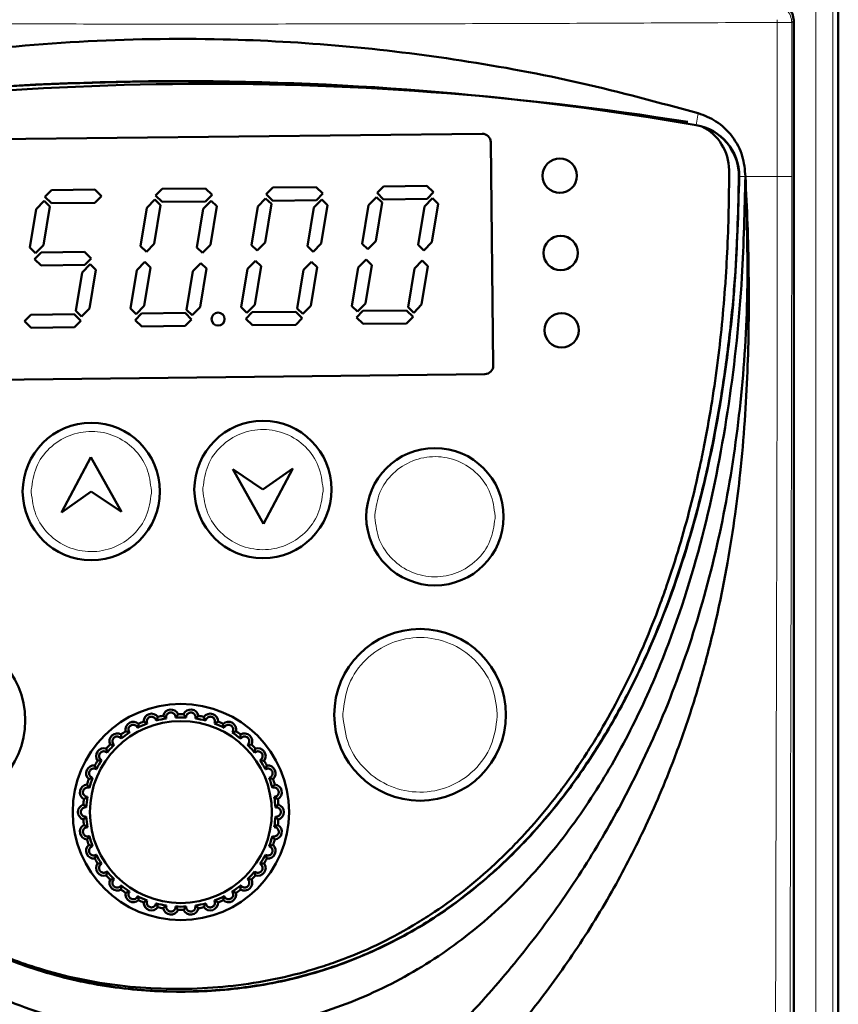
# Model space of a CAD drawing. Header units: millimetres. Extents: x 0 to 594, y 0 to 420.
# Tile 7 of 15: x 123 to 171, y 272 to 330. Entities that reach past the tile are written whole.
import ezdxf

# ---------------------------------------------------------------- set-up
doc = ezdxf.new("R2010")
doc.units = ezdxf.units.MM
doc.linetypes.add('SLD-Сплошная', pattern=[0])

msp = doc.modelspace()

# ---------------------------------------------------------------- linework, layer by layer
at = {"color": 8, "linetype": 'SLD-Сплошная', "lineweight": 18}
for p, q in [((169.25, 336.107), (169.25, 247.823)), ((170.249, 247.823), (170.249, 336.107)), ((167.013, 329.61), (167.01, 329.767)), ((167.967, 329.724), (167.853, 329.61)), ((167.013, 320.632), (167.013, 329.61)), ((167.853, 320.632), (167.853, 329.61)), ((162.288, 323.631), (162.407, 324.321)), ((162.288, 323.627), (162.288, 323.631)), ((164.793, 320.635), (164.778, 320.635)), ((165.155, 320.632), (164.793, 320.635)), ((165.155, 320.632), (167.013, 320.632)), ((167.853, 320.632), (167.013, 320.632)), ((123.552, 302.247), (123.553, 302.381)), ((130.55, 302.193), (130.551, 302.327)), ((133.551, 302.362), (133.552, 302.496)), ((140.55, 302.308), (140.551, 302.442)), ((143.57, 300.78), (143.571, 300.915)), ((150.568, 300.727), (150.569, 300.861)), ((141.703, 289.232), (141.703, 289.37)), ((150.702, 289.198), (150.702, 289.335))]:
    msp.add_line(p, q, dxfattribs=at)
at = {"color": 7, "linetype": 'SLD-Сплошная', "lineweight": 50}
for p, q in [((170.567, 336.424), (170.567, 247.823)), ((167.967, 247.823), (167.967, 329.724)), ((113.816, 322.713), (149.813, 323.127)), ((150.319, 322.633), (150.469, 309.634)), ((137.621, 319.987), (137.246, 319.603)), ((140.151, 320.016), (137.621, 319.987)), ((140.535, 319.64), (140.151, 320.016)), ((144.071, 320.061), (143.695, 319.677)), ((146.601, 320.09), (144.071, 320.061)), ((146.985, 319.715), (146.601, 320.09)), ((124.722, 319.839), (124.346, 319.454)), ((124.346, 319.454), (124.731, 319.079)), ((127.252, 319.868), (124.722, 319.839)), ((127.636, 319.492), (127.252, 319.868)), ((127.261, 319.108), (127.636, 319.492)), ((131.172, 319.913), (130.796, 319.528)), ((130.796, 319.528), (131.18, 319.153)), ((133.701, 319.942), (131.172, 319.913)), ((134.086, 319.566), (133.701, 319.942)), ((133.71, 319.182), (134.086, 319.566)), ((137.246, 319.603), (137.63, 319.227)), ((140.16, 319.256), (140.535, 319.64)), ((143.655, 319.436), (143.192, 318.962)), ((143.987, 319.112), (143.655, 319.436)), ((143.695, 319.677), (144.079, 319.301)), ((146.609, 319.33), (146.985, 319.715)), ((124.307, 319.213), (123.844, 318.739)), ((124.269, 316.645), (124.639, 318.889)), ((124.639, 318.889), (124.307, 319.213)), ((124.731, 319.079), (127.261, 319.108)), ((130.756, 319.287), (130.293, 318.814)), ((130.719, 316.719), (131.088, 318.963)), ((131.088, 318.963), (130.756, 319.287)), ((131.18, 319.153), (133.71, 319.182)), ((134.029, 319.222), (133.566, 318.748)), ((133.992, 316.654), (134.361, 318.898)), ((134.361, 318.898), (134.029, 319.222)), ((136.743, 318.888), (136.374, 316.644)), ((137.206, 319.362), (136.743, 318.888)), ((137.169, 316.793), (137.538, 319.037)), ((137.538, 319.037), (137.206, 319.362)), ((137.63, 319.227), (140.16, 319.256)), ((140.479, 319.296), (140.016, 318.823)), ((140.441, 316.728), (140.81, 318.972)), ((140.81, 318.972), (140.479, 319.296)), ((143.192, 318.962), (142.823, 316.718)), ((143.618, 316.868), (143.987, 319.112)), ((144.079, 319.301), (146.609, 319.33)), ((146.465, 318.897), (146.096, 316.653)), ((146.928, 319.371), (146.465, 318.897)), ((146.891, 316.802), (147.26, 319.046)), ((147.26, 319.046), (146.928, 319.371)), ((123.844, 318.739), (123.475, 316.495)), ((130.293, 318.814), (129.924, 316.57)), ((133.566, 318.748), (133.197, 316.504)), ((140.016, 318.823), (139.647, 316.578)), ((123.806, 316.171), (124.269, 316.645)), ((129.924, 316.57), (130.256, 316.245)), ((130.256, 316.245), (130.719, 316.719)), ((133.529, 316.18), (133.992, 316.654)), ((136.374, 316.644), (136.705, 316.32)), ((136.705, 316.32), (137.169, 316.793)), ((139.647, 316.578), (139.978, 316.254)), ((139.978, 316.254), (140.441, 316.728)), ((142.823, 316.718), (143.155, 316.394)), ((143.155, 316.394), (143.618, 316.868)), ((146.096, 316.653), (146.428, 316.328)), ((146.428, 316.328), (146.891, 316.802)), ((123.475, 316.495), (123.806, 316.171)), ((124.125, 316.211), (123.75, 315.827)), ((126.655, 316.241), (124.125, 316.211)), ((127.04, 315.865), (126.655, 316.241)), ((133.197, 316.504), (133.529, 316.18)), ((123.75, 315.827), (124.134, 315.451)), ((124.134, 315.451), (126.664, 315.481)), ((126.983, 315.521), (126.52, 315.047)), ((126.664, 315.481), (127.04, 315.865)), ((127.315, 315.197), (126.983, 315.521)), ((130.159, 315.656), (129.696, 315.182)), ((130.491, 315.332), (130.159, 315.656)), ((133.432, 315.595), (132.969, 315.121)), ((133.764, 315.271), (133.432, 315.595)), ((136.609, 315.73), (136.146, 315.257)), ((136.572, 313.167), (136.94, 315.406)), ((136.94, 315.406), (136.609, 315.73)), ((139.882, 315.669), (139.419, 315.195)), ((140.214, 315.345), (139.882, 315.669)), ((143.058, 315.805), (142.595, 315.331)), ((143.022, 313.241), (143.39, 315.48)), ((143.39, 315.48), (143.058, 315.805)), ((146.332, 315.743), (145.869, 315.27)), ((146.294, 313.175), (146.663, 315.419)), ((146.663, 315.419), (146.332, 315.743)), ((126.52, 315.047), (126.151, 312.803)), ((126.946, 312.953), (127.315, 315.197)), ((129.696, 315.182), (129.328, 312.943)), ((130.122, 313.093), (130.491, 315.332)), ((132.969, 315.121), (132.6, 312.877)), ((133.395, 313.027), (133.764, 315.271)), ((136.146, 315.257), (135.777, 313.017)), ((139.419, 315.195), (139.05, 312.951)), ((139.845, 313.101), (140.214, 315.345)), ((142.595, 315.331), (142.227, 313.092)), ((145.869, 315.27), (145.499, 313.026)), ((129.659, 312.619), (130.122, 313.093)), ((136.109, 312.693), (136.572, 313.167)), ((139.382, 312.627), (139.845, 313.101)), ((142.227, 313.092), (142.559, 312.767)), ((142.559, 312.767), (143.022, 313.241)), ((145.831, 312.701), (146.294, 313.175)), ((123.529, 312.584), (123.153, 312.2)), ((126.059, 312.613), (123.529, 312.584)), ((126.443, 312.238), (126.059, 312.613)), ((126.151, 312.803), (126.483, 312.479)), ((126.483, 312.479), (126.946, 312.953)), ((129.328, 312.943), (129.659, 312.619)), ((129.978, 312.658), (129.603, 312.274)), ((132.508, 312.688), (129.978, 312.658)), ((132.892, 312.312), (132.508, 312.688)), ((132.6, 312.877), (132.932, 312.553)), ((132.932, 312.553), (133.395, 313.027)), ((135.777, 313.017), (136.109, 312.693)), ((136.428, 312.733), (136.052, 312.348)), ((138.958, 312.762), (136.428, 312.733)), ((139.342, 312.386), (138.958, 312.762)), ((139.05, 312.951), (139.382, 312.627)), ((142.877, 312.807), (142.502, 312.423)), ((145.407, 312.836), (142.877, 312.807)), ((145.792, 312.46), (145.407, 312.836)), ((145.499, 313.026), (145.831, 312.701)), ((123.153, 312.2), (123.537, 311.824)), ((126.067, 311.853), (126.443, 312.238)), ((129.603, 312.274), (129.987, 311.899)), ((132.517, 311.928), (132.892, 312.312)), ((136.052, 312.348), (136.437, 311.973)), ((136.437, 311.973), (138.966, 312.002)), ((138.966, 312.002), (139.342, 312.386)), ((142.502, 312.423), (142.886, 312.047)), ((142.886, 312.047), (145.416, 312.076)), ((145.416, 312.076), (145.792, 312.46)), ((123.537, 311.824), (126.067, 311.853)), ((129.987, 311.899), (132.517, 311.928)), ((149.974, 309.128), (113.977, 308.714)), ((125.315, 301.067), (127.028, 304.287)), ((127.028, 304.287), (128.815, 301.107)), ((135.287, 303.582), (137.051, 302.402)), ((137.074, 300.402), (135.287, 303.582)), ((137.051, 302.402), (138.787, 303.622)), ((138.787, 303.622), (137.074, 300.402)), ((127.051, 302.287), (125.315, 301.067)), ((128.815, 301.107), (127.051, 302.287))]:
    msp.add_line(p, q, dxfattribs=at)
for centre, radius in [((154.342, 320.679), 1), ((154.393, 316.18), 1), ((134.436, 312.33), 0.38), ((154.445, 311.68), 1), ((127.051, 302.287), 4), ((137.051, 302.402), 4), ((147.07, 300.821), 4), ((146.202, 289.284), 5), ((118.204, 288.961), 5), ((132.267, 283.623), 6.3), ((132.267, 283.623), 5.3)]:
    msp.add_circle(centre, radius, dxfattribs=at)
at = {"color": 8, "linetype": 'SLD-Сплошная', "lineweight": 18}
msp.add_arc((166.852, 329.609), 1.001, 0.07818, 45.00601, dxfattribs=at)
at = {"color": 7, "linetype": 'SLD-Сплошная', "lineweight": 50}
for centre, radius, start, end in [((133.819, 148.64), 177.392, 80.92465, 100.39361), ((132.267, 148.631), 177.556, 80.26552, 99.73448), ((132.267, 148.631), 177.542, 84.5372, 99.73448), ((161.778, 320.66), 3.015, 359.52316, 80.26552), ((161.35, 320.997), 2.85, 0.1823, 63.74377), ((161.778, 320.66), 3, 359.52316, 72.83495), ((149.819, 322.627), 0.5, 0.65913, 90.65913), ((149.969, 309.628), 0.5, 270.65913, 0.65913), ((131.687, 289.135), 0.457, 23.90059, 168.09941), ((132.846, 289.135), 0.457, 11.90059, 156.09941), ((130.554, 288.894), 0.457, 35.90059, 180.09941), ((132.267, 283.623), 5.514, 98.79923, 105.20077), ((132.267, 283.623), 5.7, 100.37683, 103.62317), ((132.267, 283.623), 5.514, 86.79923, 93.20077), ((132.267, 283.623), 5.7, 88.37683, 91.62317), ((132.267, 283.623), 5.514, 74.79923, 81.20077), ((132.267, 283.623), 5.7, 76.37683, 79.62317), ((133.979, 288.894), 0.457, 359.90059, 144.09941), ((129.495, 288.423), 0.457, 47.90059, 192.09941), ((132.267, 283.623), 5.514, 110.79923, 117.20077), ((132.267, 283.623), 5.7, 112.37683, 115.62317), ((132.267, 283.623), 5.514, 62.79923, 69.20077), ((132.267, 283.623), 5.7, 64.37683, 67.62317), ((135.038, 288.423), 0.457, 347.90059, 132.09941), ((128.558, 287.742), 0.457, 59.90059, 204.09941), ((132.267, 283.623), 5.514, 122.79923, 129.20077), ((132.267, 283.623), 5.7, 124.37683, 127.62317), ((132.267, 283.623), 5.514, 50.79923, 57.20077), ((132.267, 283.623), 5.7, 52.37683, 55.62317), ((135.975, 287.742), 0.457, 335.90059, 120.09941), ((127.782, 286.881), 0.457, 71.90059, 216.09941), ((132.267, 283.623), 5.7, 136.37683, 139.62317), ((132.267, 283.623), 5.514, 134.79923, 141.20077), ((132.267, 283.623), 5.514, 38.79923, 45.20077), ((132.267, 283.623), 5.7, 40.37683, 43.62317), ((136.751, 286.881), 0.457, 323.90059, 108.09941), ((127.203, 285.877), 0.457, 83.90059, 228.09941), ((132.267, 283.623), 5.7, 148.37683, 151.62317), ((132.267, 283.623), 5.514, 146.79923, 153.20077), ((132.267, 283.623), 5.514, 26.79923, 33.20077), ((132.267, 283.623), 5.7, 28.37683, 31.62317), ((137.33, 285.877), 0.457, 311.90059, 96.09941), ((132.267, 283.623), 5.514, 158.79923, 165.20077), ((132.267, 283.623), 5.514, 14.79923, 21.20077), ((126.845, 284.775), 0.457, 95.90059, 240.09941), ((132.267, 283.623), 5.7, 160.37683, 163.62317), ((132.267, 283.623), 5.7, 16.37683, 19.62317), ((137.688, 284.775), 0.457, 299.90059, 84.09941), ((132.267, 283.623), 5.514, 170.79923, 177.20077), ((132.267, 283.623), 5.514, 2.79923, 9.20077), ((126.724, 283.623), 0.457, 107.90059, 252.09941), ((132.267, 283.623), 5.7, 172.37683, 175.62317), ((132.267, 283.623), 5.7, 4.37683, 7.62317), ((137.809, 283.623), 0.457, 287.90059, 72.09941), ((132.267, 283.623), 5.514, 182.79923, 189.20077), ((132.267, 283.623), 5.514, 350.79923, 357.20077), ((126.845, 282.47), 0.457, 119.90059, 264.09941), ((132.267, 283.623), 5.7, 184.37683, 187.62317), ((137.688, 282.47), 0.457, 275.90059, 60.09941), ((132.267, 283.623), 5.7, 352.37683, 355.62317), ((132.267, 283.623), 5.514, 194.79923, 201.20077), ((132.267, 283.623), 5.514, 338.79923, 345.20077), ((127.203, 281.368), 0.457, 131.90059, 276.09941), ((132.267, 283.623), 5.7, 196.37683, 199.62317), ((137.33, 281.368), 0.457, 263.90059, 48.09941), ((132.267, 283.623), 5.7, 340.37683, 343.62317), ((132.267, 283.623), 5.514, 206.79923, 213.20077), ((132.267, 283.623), 5.514, 326.79923, 333.20077), ((132.267, 283.623), 5.7, 208.37683, 211.62317), ((127.782, 280.365), 0.457, 143.90059, 288.09941), ((136.751, 280.365), 0.457, 251.90059, 36.09941), ((132.267, 283.623), 5.7, 328.37683, 331.62317), ((132.267, 283.623), 5.7, 220.37683, 223.62317), ((132.267, 283.623), 5.514, 218.79923, 225.20077), ((132.267, 283.623), 5.514, 314.79923, 321.20077), ((132.267, 283.623), 5.7, 316.37683, 319.62317), ((128.558, 279.504), 0.457, 155.90059, 300.09941), ((132.267, 283.623), 5.514, 230.79923, 237.20077), ((132.267, 283.623), 5.514, 302.79923, 309.20077), ((135.975, 279.504), 0.457, 239.90059, 24.09941), ((132.267, 283.623), 5.7, 232.37683, 235.62317), ((129.495, 278.823), 0.457, 167.90059, 312.09941), ((132.267, 283.623), 5.514, 242.79923, 249.20077), ((132.267, 283.623), 5.514, 290.79923, 297.20077), ((135.038, 278.823), 0.457, 227.90059, 12.09941), ((132.267, 283.623), 5.7, 304.37683, 307.62317), ((132.267, 283.623), 5.7, 244.37683, 247.62317), ((130.554, 278.351), 0.457, 179.90059, 324.09941), ((132.267, 283.623), 5.514, 254.79923, 261.20077), ((132.267, 283.623), 5.514, 266.79923, 273.20077), ((132.267, 283.623), 5.514, 278.79923, 285.20077), ((133.979, 278.351), 0.457, 215.90059, 0.09941), ((132.267, 283.623), 5.7, 292.37683, 295.62317), ((132.267, 283.623), 5.7, 256.37683, 259.62317), ((131.687, 278.11), 0.457, 191.90059, 336.09941), ((132.267, 283.623), 5.7, 268.37683, 271.62317), ((132.846, 278.11), 0.457, 203.90059, 348.09941), ((132.267, 283.623), 5.7, 280.37683, 283.62317)]:
    msp.add_arc(centre, radius, start, end, dxfattribs=at)
for points, knots in [([(167.967, 329.724), (167.952, 329.854), (167.922, 330.116), (167.69, 330.447), (167.36, 330.678), (167.098, 330.708), (166.967, 330.723)], [0, 0, 0, 0, 0.250039, 0.5, 0.749961, 1, 1, 1, 1]), ([(102.127, 324.321), (104.734, 325.019), (109.949, 326.417), (118.055, 327.796), (126.329, 328.593), (134.258, 328.722), (141.695, 328.306), (148.655, 327.452), (155.587, 326.168), (160.133, 324.937), (162.407, 324.321)], [0, 0, 0, 0, 0.13312, 0.266231, 0.403194, 0.540154, 0.653915, 0.767677, 0.883836, 1, 1, 1, 1]), ([(162.407, 324.321), (162.762, 324.183), (163.52, 323.889), (164.43, 323.007), (165.05, 321.871), (165.121, 321.035), (165.155, 320.632)], [0, 0, 0, 0, 0.23153, 0.494848, 0.75628, 1, 1, 1, 1]), ([(99.378, 320.632), (99.454, 317.968), (99.59, 313.175), (100.441, 306.288), (101.696, 300.008), (103.554, 293.887), (105.945, 288.375), (108.818, 283.547), (111.738, 279.889), (114.718, 277.07), (117.55, 274.96), (121.015, 272.999), (125.187, 271.473), (129.874, 270.665), (134.488, 270.668), (138.962, 271.381), (143.29, 272.884), (147.3, 275.099), (150.84, 277.919), (153.92, 281.196), (156.556, 284.877), (158.771, 288.853), (160.965, 293.9), (162.885, 300.084), (164.286, 307.376), (165.006, 314.252), (165.109, 318.678), (165.155, 320.632)], [0, 0, 0, 0, 0.059988, 0.10794, 0.156107, 0.204121, 0.251863, 0.291236, 0.330567, 0.357044, 0.383608, 0.410055, 0.446592, 0.483135, 0.516616, 0.550086, 0.584712, 0.619348, 0.652883, 0.686443, 0.720539, 0.754769, 0.788931, 0.844506, 0.900298, 0.956005, 1, 1, 1, 1]), ([(99.74, 320.635), (99.797, 318.541), (99.911, 314.355), (100.648, 308.109), (101.876, 301.943), (103.709, 295.924), (105.94, 290.823), (108.381, 286.658), (110.814, 283.363), (113.627, 280.384), (116.817, 277.811), (120.354, 275.735), (124.171, 274.234), (128.176, 273.346), (132.266, 273.064), (136.357, 273.346), (140.362, 274.234), (144.179, 275.735), (147.716, 277.811), (150.906, 280.384), (153.719, 283.363), (156.152, 286.658), (158.593, 290.823), (160.824, 295.924), (162.657, 301.943), (163.885, 308.109), (164.622, 314.355), (164.736, 318.541), (164.793, 320.635)], [0, 0, 0, 0, 0.048992, 0.097986, 0.146978, 0.195972, 0.24497, 0.276882, 0.308777, 0.340641, 0.372506, 0.404373, 0.436242, 0.46812, 0.499999, 0.531879, 0.563757, 0.595626, 0.627493, 0.659357, 0.691222, 0.723116, 0.755028, 0.804027, 0.853021, 0.902014, 0.951007, 1, 1, 1, 1]), ([(164.2, 321.006), (164.201, 320.806), (164.202, 319.806), (164.173, 318.006), (164.089, 316.007), (163.963, 314.011), (163.796, 312.017), (163.524, 309.632), (163.177, 307.257), (162.823, 305.288), (162.417, 303.329), (161.958, 301.381), (161.317, 299.067), (160.704, 297.163), (160.028, 295.28), (159.436, 293.792), (158.626, 291.963), (157.746, 290.165), (156.767, 288.419), (155.711, 286.719), (154.803, 285.399), (153.587, 283.81), (152.547, 282.591), (151.164, 281.144), (149.991, 280.052), (148.444, 278.781), (147.143, 277.845), (145.444, 276.786), (143.674, 275.843), (141.825, 275.068), (139.93, 274.423), (137.992, 273.91), (135.62, 273.508), (133.223, 273.312), (130.818, 273.314), (128.421, 273.516), (126.052, 273.929), (124.116, 274.451), (122.224, 275.105), (120.379, 275.89), (118.614, 276.841), (116.919, 277.907), (115.621, 278.848), (114.076, 280.121), (112.906, 281.216), (111.599, 282.576), (110.905, 283.411), (110.468, 283.939)], [0, 0, 0, 0, 0.006734, 0.033672, 0.06061, 0.074079, 0.101017, 0.127956, 0.154895, 0.181835, 0.195303, 0.222244, 0.249185, 0.276127, 0.289596, 0.316539, 0.330008, 0.356953, 0.3839, 0.39737, 0.424319, 0.437789, 0.464743, 0.478213, 0.50517, 0.518641, 0.545602, 0.559073, 0.586037, 0.613002, 0.626473, 0.653437, 0.6804, 0.70736, 0.734319, 0.761279, 0.788242, 0.815206, 0.828677, 0.855642, 0.882606, 0.896077, 0.923038, 0.936509, 0.963466, 0.976937, 1, 1, 1, 1]), ([(110.553, 283.839), (110.569, 283.818), (111.271, 282.861), (112.91, 281.163), (115.495, 278.831), (118.377, 276.857), (121.484, 275.265), (124.778, 274.102), (128.196, 273.386), (131.095, 273.156), (133.996, 273.183), (136.891, 273.471), (140.292, 274.259), (143.56, 275.492), (146.634, 277.148), (149.469, 279.185), (152.037, 281.546), (154.327, 284.175), (156.343, 287.016), (158.098, 290.023), (160.112, 294.207), (161.672, 298.593), (162.842, 303.083), (163.425, 305.922), (163.808, 308.207), (164.056, 309.927), (164.334, 312.227), (164.661, 315.793), (164.734, 318.793), (164.778, 320.635)], [0, 0, 0, 0, 0.000903, 0.039945, 0.078998, 0.118063, 0.157135, 0.19621, 0.235282, 0.274346, 0.293849, 0.33291, 0.371982, 0.411057, 0.45013, 0.489196, 0.528251, 0.567296, 0.606329, 0.645353, 0.68437, 0.762521, 0.801524, 0.840525, 0.860021, 0.879516, 0.899012, 0.938009, 1, 1, 1, 1]), ([(132.267, 258.697), (133.654, 259.528), (136.389, 261.165), (140.247, 263.883), (143.84, 266.746), (147.235, 269.848), (150.413, 273.199), (153.347, 276.817), (155.96, 280.619), (158.454, 284.955), (160.726, 289.896), (162.65, 295.493), (164.062, 301.377), (164.955, 307.546), (165.369, 314.003), (165.227, 318.391), (165.155, 320.632)], [0, 0, 0, 0, 0.065244, 0.1286104, 0.1903354, 0.2506744, 0.3142418, 0.3768244, 0.4388003, 0.5005584, 0.5788699, 0.6581924, 0.7392859, 0.8228625, 0.9095728, 1, 1, 1, 1]), ([(140.071, 260.173), (141.628, 261.338), (144.702, 263.639), (148.889, 267.582), (152.332, 271.474), (155.148, 275.306), (157.364, 278.871), (159.349, 282.693), (160.838, 286.193), (161.965, 289.394), (162.781, 292.116), (163.511, 295.025), (164.109, 297.985), (164.552, 300.82), (164.886, 303.58), (165.128, 306.35), (165.284, 309.223), (165.357, 312.079), (165.355, 314.937), (165.289, 317.822), (165.199, 319.708), (165.155, 320.632)], [0, 0, 0, 0, 0.084601, 0.167026, 0.250146, 0.311129, 0.374678, 0.433658, 0.499529, 0.541061, 0.58219, 0.623881, 0.672233, 0.714127, 0.749157, 0.793532, 0.835366, 0.874517, 0.917872, 0.959767, 1, 1, 1, 1]), ([(130.821, 288.944), (130.809, 288.986), (130.787, 289.059), (130.707, 289.134), (130.627, 289.169), (130.554, 289.179), (130.486, 289.172), (130.421, 289.147), (130.361, 289.104), (130.308, 289.039), (130.274, 288.943), (130.277, 288.851), (130.3, 288.797), (130.308, 288.778)], [0, 0, 0, 0, 0.156819, 0.27688, 0.364087, 0.422436, 0.481805, 0.541303, 0.599107, 0.677544, 0.783593, 0.925458, 1, 1, 1, 1]), ([(130.924, 289.163), (130.92, 289.151), (130.898, 289.093), (130.867, 289.021), (130.828, 288.957), (130.821, 288.944)], [0, 0, 0, 0, 0.166083, 0.83042, 1, 1, 1, 1]), ([(131.24, 289.23), (131.249, 289.221), (131.292, 289.177), (131.35, 289.124), (131.411, 289.081), (131.423, 289.072)], [0, 0, 0, 0, 0.166083, 0.83042, 1, 1, 1, 1]), ([(131.959, 289.129), (131.956, 289.172), (131.95, 289.248), (131.887, 289.338), (131.814, 289.391), (131.745, 289.414), (131.68, 289.42), (131.616, 289.412), (131.547, 289.383), (131.48, 289.331), (131.425, 289.246), (131.407, 289.154), (131.419, 289.095), (131.423, 289.072)], [0, 0, 0, 0, 0.156822, 0.276884, 0.364093, 0.432572, 0.474444, 0.535142, 0.595714, 0.673087, 0.777466, 0.917685, 1, 1, 1, 1]), ([(132.105, 289.321), (132.098, 289.31), (132.065, 289.258), (132.02, 289.194), (131.969, 289.14), (131.959, 289.129)], [0, 0, 0, 0, 0.166083, 0.83042, 1, 1, 1, 1]), ([(132.428, 289.321), (132.435, 289.31), (132.468, 289.258), (132.513, 289.194), (132.564, 289.14), (132.574, 289.129)], [0, 0, 0, 0, 0.166083, 0.83042, 1, 1, 1, 1]), ([(133.11, 289.072), (133.116, 289.115), (133.126, 289.191), (133.084, 289.292), (133.023, 289.359), (132.952, 289.401), (132.891, 289.416), (132.829, 289.419), (132.768, 289.41), (132.693, 289.376), (132.622, 289.311), (132.577, 289.223), (132.575, 289.157), (132.574, 289.129)], [0, 0, 0, 0, 0.156842, 0.27692, 0.36414, 0.432628, 0.501554, 0.525349, 0.593211, 0.660657, 0.760568, 0.895894, 1, 1, 1, 1]), ([(133.293, 289.23), (133.284, 289.221), (133.241, 289.177), (133.183, 289.124), (133.122, 289.081), (133.11, 289.072)], [0, 0, 0, 0, 0.166083, 0.83042, 1, 1, 1, 1]), ([(133.609, 289.163), (133.613, 289.151), (133.635, 289.093), (133.666, 289.021), (133.705, 288.957), (133.712, 288.944)], [0, 0, 0, 0, 0.166083, 0.83042, 1, 1, 1, 1]), ([(134.225, 288.778), (134.239, 288.819), (134.265, 288.89), (134.244, 288.998), (134.199, 289.076), (134.139, 289.132), (134.069, 289.166), (134.014, 289.176), (133.956, 289.177), (133.886, 289.164), (133.799, 289.115), (133.736, 289.038), (133.72, 288.973), (133.712, 288.944)], [0, 0, 0, 0, 0.15686, 0.276951, 0.364181, 0.432677, 0.501611, 0.560985, 0.577369, 0.657635, 0.756983, 0.891216, 1, 1, 1, 1]), ([(129.746, 288.528), (129.725, 288.566), (129.689, 288.633), (129.595, 288.69), (129.506, 288.708), (129.425, 288.7), (129.356, 288.673), (129.299, 288.63), (129.252, 288.572), (129.218, 288.491), (129.213, 288.386), (129.242, 288.307), (129.273, 288.266), (129.279, 288.258)], [0, 0, 0, 0, 0.156858, 0.276949, 0.367686, 0.43257, 0.497805, 0.557309, 0.615903, 0.699779, 0.814175, 0.963146, 1, 1, 1, 1]), ([(129.802, 288.762), (129.8, 288.75), (129.79, 288.689), (129.775, 288.612), (129.751, 288.542), (129.746, 288.528)], [0, 0, 0, 0, 0.166083, 0.83042, 1, 1, 1, 1]), ([(130.097, 288.894), (130.107, 288.887), (130.159, 288.853), (130.226, 288.813), (130.294, 288.784), (130.308, 288.778)], [0, 0, 0, 0, 0.166083, 0.83042, 1, 1, 1, 1]), ([(134.437, 288.894), (134.426, 288.887), (134.374, 288.853), (134.307, 288.813), (134.239, 288.784), (134.225, 288.778)], [0, 0, 0, 0, 0.166083, 0.83042, 1, 1, 1, 1]), ([(134.732, 288.762), (134.733, 288.75), (134.743, 288.689), (134.758, 288.612), (134.782, 288.542), (134.787, 288.528)], [0, 0, 0, 0, 0.166083, 0.83042, 1, 1, 1, 1]), ([(135.254, 288.258), (135.276, 288.295), (135.317, 288.36), (135.319, 288.469), (135.29, 288.555), (135.243, 288.622), (135.182, 288.67), (135.115, 288.698), (135.067, 288.704), (135.008, 288.705), (134.932, 288.688), (134.846, 288.631), (134.804, 288.569), (134.789, 288.532), (134.787, 288.528)], [0, 0, 0, 0, 0.156851, 0.276936, 0.364161, 0.432653, 0.501583, 0.560954, 0.619825, 0.632114, 0.729117, 0.854456, 0.982891, 1, 1, 1, 1]), ([(128.781, 287.896), (128.753, 287.929), (128.704, 287.988), (128.616, 288.018), (128.543, 288.024), (128.484, 288.017), (128.412, 287.988), (128.354, 287.942), (128.311, 287.885), (128.282, 287.815), (128.273, 287.725), (128.3, 287.627), (128.345, 287.566), (128.376, 287.54), (128.381, 287.536)], [0, 0, 0, 0, 0.156814, 0.277574, 0.309219, 0.387206, 0.452016, 0.517142, 0.575262, 0.635577, 0.726289, 0.850272, 0.977656, 1, 1, 1, 1]), ([(128.787, 288.138), (128.788, 288.125), (128.791, 288.063), (128.792, 287.985), (128.783, 287.911), (128.781, 287.896)], [0, 0, 0, 0, 0.166083, 0.83042, 1, 1, 1, 1]), ([(129.048, 288.327), (129.06, 288.323), (129.118, 288.3), (129.192, 288.275), (129.265, 288.261), (129.279, 288.258)], [0, 0, 0, 0, 0.1660831, 0.8304196, 1, 1, 1, 1]), ([(135.485, 288.327), (135.473, 288.323), (135.415, 288.3), (135.342, 288.275), (135.269, 288.261), (135.254, 288.258)], [0, 0, 0, 0, 0.166083, 0.83042, 1, 1, 1, 1]), ([(135.746, 288.138), (135.745, 288.125), (135.742, 288.063), (135.741, 287.985), (135.75, 287.911), (135.752, 287.896)], [0, 0, 0, 0, 0.166083, 0.83042, 1, 1, 1, 1]), ([(136.152, 287.536), (136.182, 287.567), (136.235, 287.622), (136.26, 287.729), (136.25, 287.819), (136.217, 287.894), (136.168, 287.954), (136.108, 287.994), (136.042, 288.018), (135.958, 288.026), (135.858, 288.001), (135.788, 287.948), (135.759, 287.906), (135.752, 287.896)], [0, 0, 0, 0, 0.156857, 0.276947, 0.364175, 0.43267, 0.501602, 0.560976, 0.619849, 0.690682, 0.80956, 0.957514, 1, 1, 1, 1]), ([(127.969, 287.078), (127.968, 287.087), (127.965, 287.131), (127.951, 287.213), (127.934, 287.278), (127.924, 287.315)], [0, 0, 0, 0, 0.098667, 0.493336, 1, 1, 1, 1]), ([(128.14, 287.555), (128.153, 287.553), (128.214, 287.543), (128.291, 287.534), (128.366, 287.536), (128.381, 287.536)], [0, 0, 0, 0, 0.166083, 0.83042, 1, 1, 1, 1]), ([(136.393, 287.555), (136.38, 287.553), (136.319, 287.543), (136.242, 287.534), (136.167, 287.536), (136.152, 287.536)], [0, 0, 0, 0, 0.166083, 0.83042, 1, 1, 1, 1]), ([(136.609, 287.315), (136.606, 287.303), (136.589, 287.243), (136.572, 287.167), (136.566, 287.093), (136.564, 287.078)], [0, 0, 0, 0, 0.166083, 0.83042, 1, 1, 1, 1]), ([(127.652, 286.642), (127.617, 286.667), (127.553, 286.71), (127.507, 286.809), (127.498, 286.899), (127.514, 286.979), (127.55, 287.048), (127.601, 287.1), (127.664, 287.14), (127.727, 287.158), (127.804, 287.161), (127.889, 287.143), (127.941, 287.101), (127.969, 287.078)], [0, 0, 0, 0, 0.156818, 0.276878, 0.364085, 0.432563, 0.501479, 0.560837, 0.619696, 0.704902, 0.75307, 0.870694, 1, 1, 1, 1]), ([(136.881, 286.642), (136.917, 286.667), (136.98, 286.71), (137.026, 286.809), (137.035, 286.899), (137.019, 286.979), (136.983, 287.048), (136.932, 287.1), (136.869, 287.14), (136.806, 287.158), (136.729, 287.161), (136.644, 287.143), (136.592, 287.101), (136.564, 287.078)], [0, 0, 0, 0, 0.156818, 0.276878, 0.364085, 0.432563, 0.501479, 0.560837, 0.619696, 0.704902, 0.75307, 0.870694, 1, 1, 1, 1]), ([(127.344, 286.109), (127.306, 286.128), (127.261, 286.151), (127.177, 286.156), (127.11, 286.147), (127.031, 286.105), (126.975, 286.049), (126.938, 285.984), (126.921, 285.914), (126.921, 285.839), (126.947, 285.753), (127.013, 285.663), (127.084, 285.634), (127.125, 285.617)], [0, 0, 0, 0, 0.156882, 0.180827, 0.297829, 0.378896, 0.445037, 0.511538, 0.570047, 0.629775, 0.718387, 0.839532, 1, 1, 1, 1]), ([(127.344, 286.109), (127.342, 286.118), (127.329, 286.16), (127.299, 286.237), (127.269, 286.298), (127.251, 286.332)], [0, 0, 0, 0, 0.0986667, 0.4933355, 1, 1, 1, 1]), ([(127.652, 286.642), (127.644, 286.64), (127.6, 286.63), (127.519, 286.618), (127.451, 286.614), (127.413, 286.612)], [0, 0, 0, 0, 0.098667, 0.493336, 1, 1, 1, 1]), ([(137.12, 286.612), (137.108, 286.612), (137.046, 286.615), (136.968, 286.622), (136.896, 286.639), (136.881, 286.642)], [0, 0, 0, 0, 0.166083, 0.83042, 1, 1, 1, 1]), ([(137.282, 286.332), (137.276, 286.321), (137.247, 286.266), (137.215, 286.195), (137.193, 286.124), (137.189, 286.109)], [0, 0, 0, 0, 0.166083, 0.83042, 1, 1, 1, 1]), ([(137.408, 285.617), (137.448, 285.633), (137.518, 285.662), (137.584, 285.75), (137.612, 285.836), (137.613, 285.918), (137.592, 285.992), (137.554, 286.054), (137.5, 286.106), (137.422, 286.147), (137.318, 286.161), (137.238, 286.14), (137.196, 286.114), (137.189, 286.109)], [0, 0, 0, 0, 0.156865, 0.27696, 0.364193, 0.432691, 0.501627, 0.561003, 0.61988, 0.705111, 0.819122, 0.96888, 1, 1, 1, 1]), ([(127.125, 285.617), (127.117, 285.613), (127.077, 285.594), (127, 285.565), (126.935, 285.547), (126.898, 285.537)], [0, 0, 0, 0, 0.0986667, 0.4933355, 1, 1, 1, 1]), ([(137.635, 285.537), (137.623, 285.54), (137.563, 285.556), (137.489, 285.579), (137.421, 285.611), (137.408, 285.617)], [0, 0, 0, 0, 0.166083, 0.83042, 1, 1, 1, 1]), ([(126.935, 285.031), (126.905, 285.04), (126.845, 285.057), (126.751, 285.043), (126.671, 285.001), (126.613, 284.941), (126.577, 284.874), (126.561, 284.803), (126.563, 284.734), (126.584, 284.66), (126.635, 284.583), (126.719, 284.521), (126.788, 284.51), (126.823, 284.505)], [0, 0, 0, 0, 0.112499, 0.22825, 0.327652, 0.403473, 0.465806, 0.528366, 0.586082, 0.647796, 0.742872, 0.872435, 1, 1, 1, 1]), ([(126.935, 285.031), (126.931, 285.039), (126.91, 285.078), (126.879, 285.124), (126.846, 285.169), (126.823, 285.2), (126.807, 285.219), (126.798, 285.23)], [0, 0, 0, 0, 0.0986666, 0.4933353, 0.6680311, 0.8117312, 1, 1, 1, 1]), ([(137.735, 285.23), (137.727, 285.22), (137.712, 285.201), (137.689, 285.172), (137.65, 285.12), (137.621, 285.07), (137.598, 285.031)], [0, 0, 0, 0, 0.166083, 0.331969, 0.47567, 1, 1, 1, 1]), ([(137.71, 284.505), (137.753, 284.512), (137.828, 284.526), (137.91, 284.598), (137.955, 284.676), (137.973, 284.756), (137.968, 284.833), (137.943, 284.902), (137.902, 284.964), (137.834, 285.02), (137.758, 285.047), (137.675, 285.053), (137.628, 285.04), (137.598, 285.031)], [0, 0, 0, 0, 0.156813, 0.276869, 0.364073, 0.432549, 0.501462, 0.560819, 0.619676, 0.704879, 0.821215, 0.887472, 1, 1, 1, 1]), ([(126.823, 284.505), (126.816, 284.499), (126.781, 284.472), (126.712, 284.428), (126.651, 284.397), (126.617, 284.379)], [0, 0, 0, 0, 0.098667, 0.493336, 1, 1, 1, 1]), ([(137.916, 284.379), (137.905, 284.385), (137.849, 284.413), (137.781, 284.451), (137.722, 284.496), (137.71, 284.505)], [0, 0, 0, 0, 0.166083, 0.83042, 1, 1, 1, 1]), ([(126.759, 283.892), (126.747, 283.894), (126.694, 283.9), (126.609, 283.883), (126.523, 283.825), (126.471, 283.755), (126.444, 283.681), (126.438, 283.607), (126.452, 283.538), (126.484, 283.469), (126.544, 283.402), (126.629, 283.358), (126.705, 283.347), (126.747, 283.352), (126.759, 283.354)], [0, 0, 0, 0, 0.0429635, 0.1960865, 0.3042372, 0.3852084, 0.4501058, 0.5153257, 0.5735223, 0.6336291, 0.7236533, 0.8467169, 0.9570362, 1, 1, 1, 1]), ([(126.759, 283.892), (126.753, 283.899), (126.741, 283.913), (126.723, 283.932), (126.684, 283.972), (126.637, 284.014), (126.597, 284.047), (126.583, 284.058)], [0, 0, 0, 0, 0.098667, 0.199501, 0.311615, 0.760071, 1, 1, 1, 1]), ([(137.95, 284.058), (137.94, 284.05), (137.893, 284.013), (137.84, 283.965), (137.791, 283.912), (137.78, 283.898), (137.774, 283.892)], [0, 0, 0, 0, 0.166083, 0.800499, 0.912612, 1, 1, 1, 1]), ([(137.774, 283.354), (137.786, 283.352), (137.839, 283.346), (137.924, 283.363), (138.01, 283.421), (138.062, 283.491), (138.089, 283.565), (138.095, 283.639), (138.081, 283.708), (138.049, 283.777), (137.989, 283.844), (137.904, 283.888), (137.828, 283.899), (137.786, 283.894), (137.774, 283.892)], [0, 0, 0, 0, 0.042963, 0.196086, 0.304237, 0.385208, 0.450106, 0.515326, 0.573522, 0.633629, 0.723653, 0.846717, 0.957036, 1, 1, 1, 1]), ([(126.759, 283.354), (126.753, 283.347), (126.741, 283.333), (126.723, 283.313), (126.684, 283.274), (126.637, 283.232), (126.597, 283.199), (126.583, 283.188)], [0, 0, 0, 0, 0.098667, 0.199501, 0.311615, 0.760071, 1, 1, 1, 1]), ([(137.95, 283.188), (137.94, 283.196), (137.893, 283.233), (137.84, 283.281), (137.791, 283.334), (137.78, 283.348), (137.774, 283.354)], [0, 0, 0, 0, 0.166083, 0.800499, 0.912612, 1, 1, 1, 1]), ([(126.823, 282.741), (126.781, 282.734), (126.705, 282.72), (126.623, 282.648), (126.578, 282.57), (126.56, 282.49), (126.565, 282.413), (126.59, 282.344), (126.631, 282.282), (126.699, 282.225), (126.799, 282.19), (126.882, 282.195), (126.928, 282.212), (126.935, 282.214)], [0, 0, 0, 0, 0.15687, 0.276969, 0.364205, 0.432705, 0.501643, 0.561021, 0.6199, 0.705133, 0.821512, 0.971876, 1, 1, 1, 1]), ([(126.823, 282.741), (126.816, 282.747), (126.781, 282.774), (126.712, 282.818), (126.651, 282.849), (126.617, 282.867)], [0, 0, 0, 0, 0.098667, 0.493336, 1, 1, 1, 1]), ([(137.598, 282.214), (137.64, 282.204), (137.714, 282.186), (137.819, 282.218), (137.892, 282.271), (137.941, 282.337), (137.968, 282.41), (137.973, 282.482), (137.96, 282.556), (137.921, 282.635), (137.844, 282.708), (137.766, 282.737), (137.718, 282.741), (137.71, 282.741)], [0, 0, 0, 0, 0.15687, 0.276969, 0.364205, 0.432705, 0.501643, 0.561021, 0.6199, 0.705133, 0.821512, 0.971877, 1, 1, 1, 1]), ([(137.916, 282.867), (137.905, 282.861), (137.849, 282.833), (137.781, 282.795), (137.722, 282.75), (137.71, 282.741)], [0, 0, 0, 0, 0.166083, 0.83042, 1, 1, 1, 1]), ([(126.935, 282.214), (126.931, 282.207), (126.91, 282.168), (126.864, 282.099), (126.822, 282.046), (126.798, 282.016)], [0, 0, 0, 0, 0.098667, 0.493336, 1, 1, 1, 1]), ([(137.598, 282.214), (137.602, 282.207), (137.624, 282.168), (137.669, 282.099), (137.711, 282.046), (137.735, 282.016)], [0, 0, 0, 0, 0.0986667, 0.4933355, 1, 1, 1, 1]), ([(127.125, 281.629), (127.117, 281.632), (127.077, 281.652), (127, 281.681), (126.935, 281.699), (126.898, 281.709)], [0, 0, 0, 0, 0.098667, 0.493336, 1, 1, 1, 1]), ([(127.125, 281.629), (127.085, 281.612), (127.015, 281.584), (126.949, 281.496), (126.921, 281.41), (126.92, 281.328), (126.941, 281.254), (126.98, 281.192), (127.033, 281.139), (127.111, 281.098), (127.216, 281.085), (127.296, 281.107), (127.338, 281.133), (127.344, 281.137)], [0, 0, 0, 0, 0.15687, 0.276969, 0.364205, 0.432705, 0.501643, 0.561021, 0.6199, 0.705133, 0.821512, 0.971876, 1, 1, 1, 1]), ([(137.189, 281.137), (137.228, 281.118), (137.296, 281.085), (137.405, 281.094), (137.488, 281.131), (137.55, 281.185), (137.591, 281.251), (137.611, 281.321), (137.614, 281.396), (137.592, 281.481), (137.532, 281.568), (137.462, 281.613), (137.415, 281.627), (137.408, 281.629)], [0, 0, 0, 0, 0.15687, 0.276969, 0.364205, 0.432705, 0.501643, 0.561021, 0.6199, 0.705133, 0.821512, 0.971876, 1, 1, 1, 1]), ([(137.408, 281.629), (137.416, 281.632), (137.456, 281.652), (137.533, 281.681), (137.599, 281.699), (137.635, 281.709)], [0, 0, 0, 0, 0.098667, 0.493336, 1, 1, 1, 1]), ([(127.344, 281.137), (127.342, 281.128), (127.329, 281.086), (127.299, 281.009), (127.269, 280.948), (127.251, 280.914)], [0, 0, 0, 0, 0.098667, 0.493336, 1, 1, 1, 1]), ([(137.189, 281.137), (137.191, 281.128), (137.204, 281.086), (137.234, 281.009), (137.264, 280.948), (137.282, 280.914)], [0, 0, 0, 0, 0.0986667, 0.4933355, 1, 1, 1, 1]), ([(127.652, 280.603), (127.644, 280.605), (127.6, 280.616), (127.519, 280.628), (127.451, 280.632), (127.413, 280.634)], [0, 0, 0, 0, 0.098667, 0.493336, 1, 1, 1, 1]), ([(127.652, 280.603), (127.617, 280.579), (127.553, 280.536), (127.507, 280.437), (127.498, 280.347), (127.514, 280.266), (127.55, 280.198), (127.601, 280.145), (127.664, 280.106), (127.749, 280.082), (127.855, 280.09), (127.928, 280.128), (127.963, 280.162), (127.969, 280.168)], [0, 0, 0, 0, 0.15687, 0.276969, 0.364205, 0.432705, 0.501643, 0.561021, 0.6199, 0.705133, 0.821512, 0.971876, 1, 1, 1, 1]), ([(136.564, 280.168), (136.598, 280.141), (136.659, 280.094), (136.767, 280.081), (136.856, 280.1), (136.927, 280.14), (136.981, 280.196), (137.016, 280.26), (137.034, 280.333), (137.03, 280.421), (136.99, 280.519), (136.931, 280.577), (136.888, 280.6), (136.881, 280.603)], [0, 0, 0, 0, 0.15687, 0.276969, 0.364205, 0.432705, 0.501643, 0.561021, 0.6199, 0.705133, 0.821512, 0.971876, 1, 1, 1, 1]), ([(136.881, 280.603), (136.889, 280.605), (136.933, 280.616), (137.014, 280.628), (137.082, 280.632), (137.12, 280.634)], [0, 0, 0, 0, 0.098667, 0.493336, 1, 1, 1, 1]), ([(127.969, 280.168), (127.968, 280.159), (127.965, 280.114), (127.951, 280.033), (127.934, 279.967), (127.924, 279.93)], [0, 0, 0, 0, 0.098667, 0.493336, 1, 1, 1, 1]), ([(136.564, 280.168), (136.565, 280.159), (136.568, 280.114), (136.582, 280.033), (136.599, 279.967), (136.609, 279.93)], [0, 0, 0, 0, 0.098667, 0.493336, 1, 1, 1, 1]), ([(128.381, 279.71), (128.372, 279.71), (128.328, 279.711), (128.246, 279.707), (128.178, 279.696), (128.14, 279.69)], [0, 0, 0, 0, 0.0986667, 0.4933355, 1, 1, 1, 1]), ([(128.381, 279.71), (128.351, 279.679), (128.298, 279.624), (128.274, 279.517), (128.283, 279.427), (128.316, 279.352), (128.365, 279.292), (128.426, 279.251), (128.496, 279.226), (128.584, 279.22), (128.685, 279.25), (128.75, 279.303), (128.777, 279.343), (128.781, 279.35)], [0, 0, 0, 0, 0.15687, 0.276969, 0.364205, 0.432705, 0.501643, 0.561021, 0.6199, 0.705133, 0.821512, 0.971876, 1, 1, 1, 1]), ([(128.781, 279.35), (128.782, 279.341), (128.788, 279.297), (128.792, 279.215), (128.789, 279.147), (128.787, 279.108)], [0, 0, 0, 0, 0.0986667, 0.4933355, 1, 1, 1, 1]), ([(135.752, 279.35), (135.751, 279.341), (135.745, 279.297), (135.741, 279.215), (135.744, 279.147), (135.746, 279.108)], [0, 0, 0, 0, 0.098667, 0.493336, 1, 1, 1, 1]), ([(135.752, 279.35), (135.78, 279.317), (135.829, 279.258), (135.932, 279.223), (136.023, 279.223), (136.101, 279.247), (136.166, 279.29), (136.213, 279.346), (136.246, 279.413), (136.26, 279.5), (136.241, 279.604), (136.195, 279.674), (136.158, 279.705), (136.152, 279.71)], [0, 0, 0, 0, 0.15687, 0.276969, 0.364205, 0.432705, 0.501643, 0.561021, 0.6199, 0.705133, 0.821512, 0.971876, 1, 1, 1, 1]), ([(136.152, 279.71), (136.161, 279.71), (136.205, 279.711), (136.288, 279.707), (136.355, 279.696), (136.393, 279.69)], [0, 0, 0, 0, 0.098667, 0.493336, 1, 1, 1, 1]), ([(129.279, 278.988), (129.271, 278.986), (129.227, 278.978), (129.148, 278.956), (129.084, 278.932), (129.048, 278.918)], [0, 0, 0, 0, 0.098667, 0.493336, 1, 1, 1, 1]), ([(129.279, 278.988), (129.257, 278.951), (129.216, 278.886), (129.214, 278.777), (129.243, 278.69), (129.29, 278.624), (129.351, 278.576), (129.418, 278.548), (129.493, 278.538), (129.58, 278.55), (129.673, 278.601), (129.725, 278.666), (129.743, 278.711), (129.746, 278.718)], [0, 0, 0, 0, 0.15687, 0.276969, 0.364205, 0.432705, 0.501643, 0.561021, 0.6199, 0.705133, 0.821512, 0.971876, 1, 1, 1, 1]), ([(129.746, 278.718), (129.749, 278.71), (129.764, 278.668), (129.784, 278.588), (129.795, 278.521), (129.802, 278.483)], [0, 0, 0, 0, 0.098667, 0.493336, 1, 1, 1, 1]), ([(134.787, 278.718), (134.784, 278.71), (134.77, 278.668), (134.749, 278.588), (134.738, 278.521), (134.732, 278.483)], [0, 0, 0, 0, 0.098667, 0.493336, 1, 1, 1, 1]), ([(134.787, 278.718), (134.808, 278.68), (134.844, 278.613), (134.937, 278.557), (135.026, 278.538), (135.108, 278.546), (135.18, 278.574), (135.237, 278.619), (135.283, 278.678), (135.316, 278.76), (135.319, 278.866), (135.288, 278.943), (135.258, 278.982), (135.254, 278.988)], [0, 0, 0, 0, 0.15687, 0.276969, 0.364205, 0.432705, 0.501643, 0.561021, 0.6199, 0.705133, 0.821512, 0.971876, 1, 1, 1, 1]), ([(135.254, 278.988), (135.262, 278.986), (135.306, 278.978), (135.385, 278.956), (135.449, 278.932), (135.485, 278.918)], [0, 0, 0, 0, 0.098667, 0.493336, 1, 1, 1, 1]), ([(130.308, 278.468), (130.3, 278.464), (130.259, 278.447), (130.186, 278.41), (130.129, 278.373), (130.097, 278.352)], [0, 0, 0, 0, 0.0986667, 0.4933355, 1, 1, 1, 1]), ([(130.308, 278.468), (130.294, 278.427), (130.268, 278.355), (130.289, 278.248), (130.334, 278.17), (130.395, 278.114), (130.464, 278.08), (130.536, 278.067), (130.61, 278.072), (130.693, 278.103), (130.774, 278.172), (130.811, 278.246), (130.819, 278.294), (130.821, 278.301)], [0, 0, 0, 0, 0.15687, 0.276969, 0.364205, 0.432705, 0.501643, 0.561021, 0.6199, 0.705133, 0.821512, 0.971876, 1, 1, 1, 1]), ([(130.821, 278.301), (130.825, 278.294), (130.848, 278.256), (130.885, 278.182), (130.91, 278.119), (130.924, 278.083)], [0, 0, 0, 0, 0.098667, 0.493336, 1, 1, 1, 1]), ([(131.423, 278.173), (131.416, 278.168), (131.379, 278.143), (131.315, 278.091), (131.267, 278.043), (131.24, 278.016)], [0, 0, 0, 0, 0.0986667, 0.4933355, 1, 1, 1, 1]), ([(131.423, 278.173), (131.417, 278.131), (131.407, 278.055), (131.449, 277.954), (131.51, 277.887), (131.581, 277.845), (131.656, 277.826), (131.729, 277.829), (131.801, 277.849), (131.875, 277.896), (131.94, 277.98), (131.96, 278.061), (131.959, 278.109), (131.959, 278.117)], [0, 0, 0, 0, 0.15687, 0.276969, 0.364205, 0.432705, 0.501643, 0.561021, 0.6199, 0.705133, 0.821512, 0.971876, 1, 1, 1, 1]), ([(131.959, 278.117), (131.965, 278.111), (131.995, 278.078), (132.047, 278.014), (132.084, 277.957), (132.105, 277.925)], [0, 0, 0, 0, 0.098667, 0.493336, 1, 1, 1, 1]), ([(132.574, 278.117), (132.568, 278.111), (132.538, 278.078), (132.486, 278.014), (132.449, 277.957), (132.428, 277.925)], [0, 0, 0, 0, 0.098667, 0.493336, 1, 1, 1, 1]), ([(132.574, 278.117), (132.578, 278.074), (132.583, 277.998), (132.646, 277.908), (132.719, 277.855), (132.797, 277.829), (132.874, 277.826), (132.945, 277.843), (133.011, 277.879), (133.074, 277.94), (133.12, 278.036), (133.124, 278.119), (133.112, 278.166), (133.11, 278.173)], [0, 0, 0, 0, 0.15687, 0.276969, 0.364205, 0.432705, 0.501643, 0.561021, 0.6199, 0.705133, 0.821512, 0.971876, 1, 1, 1, 1]), ([(133.11, 278.173), (133.117, 278.168), (133.154, 278.143), (133.218, 278.091), (133.266, 278.043), (133.293, 278.016)], [0, 0, 0, 0, 0.0986667, 0.4933355, 1, 1, 1, 1]), ([(133.712, 278.301), (133.708, 278.294), (133.685, 278.256), (133.648, 278.182), (133.623, 278.119), (133.609, 278.083)], [0, 0, 0, 0, 0.098667, 0.493336, 1, 1, 1, 1]), ([(133.712, 278.301), (133.724, 278.26), (133.746, 278.187), (133.826, 278.112), (133.909, 278.075), (133.99, 278.066), (134.066, 278.079), (134.132, 278.111), (134.189, 278.159), (134.238, 278.232), (134.263, 278.335), (134.249, 278.417), (134.228, 278.461), (134.225, 278.468)], [0, 0, 0, 0, 0.15687, 0.276969, 0.364205, 0.432705, 0.501643, 0.561021, 0.6199, 0.705133, 0.821512, 0.971876, 1, 1, 1, 1]), ([(134.225, 278.468), (134.233, 278.464), (134.274, 278.447), (134.347, 278.41), (134.404, 278.373), (134.437, 278.352)], [0, 0, 0, 0, 0.098667, 0.493336, 1, 1, 1, 1])]:
    msp.add_open_spline(points, degree=3, knots=knots, dxfattribs=at)
at = {"color": 8, "linetype": 'SLD-Сплошная', "lineweight": 18}
for points, knots in [([(167.013, 329.61), (162.406, 329.587), (153.193, 329.541), (139.247, 329.512), (125.286, 329.512), (111.34, 329.541), (102.127, 329.587), (97.52, 329.61)], [0, 0, 0, 0, 0.200001, 0.4, 0.6, 0.799999, 1, 1, 1, 1]), ([(167.013, 320.632), (167.011, 317.277), (167.008, 310.564), (166.985, 300.505), (166.958, 290.448), (166.931, 280.38), (166.909, 270.288), (166.906, 263.546), (166.904, 260.173)], [0, 0, 0, 0, 0.166206, 0.3326, 0.499181, 0.665943, 0.832883, 1, 1, 1, 1]), ([(167.853, 320.632), (167.853, 320.281), (167.853, 319.575), (167.853, 318.51), (167.852, 317.432), (167.851, 316.192), (167.85, 314.879), (167.849, 313.489), (167.847, 312.164), (167.845, 310.81), (167.843, 309.427), (167.841, 308.014), (167.837, 306.022), (167.832, 303.358), (167.824, 300.064), (167.817, 297.039), (167.81, 294.23), (167.802, 291.456), (167.794, 288.458), (167.787, 285.45), (167.78, 282.661), (167.773, 280.091), (167.767, 277.153), (167.76, 273.849), (167.753, 269.618), (167.747, 265.087), (167.747, 261.777), (167.746, 260.173)], [0, 0, 0, 0, 0.017375, 0.034968, 0.05278, 0.070811, 0.096413, 0.11782, 0.139714, 0.162092, 0.184958, 0.20831, 0.232149, 0.283805, 0.340497, 0.395712, 0.434069, 0.480011, 0.533539, 0.583037, 0.629499, 0.672042, 0.710666, 0.775407, 0.835986, 0.920524, 1, 1, 1, 1]), ([(123.553, 302.381), (123.616, 302.832), (123.743, 303.734), (124.564, 304.868), (125.718, 305.62), (127.079, 305.876), (128.436, 305.599), (129.578, 304.829), (130.382, 303.683), (130.495, 302.779), (130.551, 302.327)], [0, 0, 0, 0, 0.125, 0.250001, 0.375001, 0.500001, 0.625001, 0.750001, 0.875, 1, 1, 1, 1]), ([(133.552, 302.496), (133.616, 302.947), (133.743, 303.849), (134.564, 304.983), (135.717, 305.735), (137.079, 305.991), (138.435, 305.714), (139.577, 304.944), (140.381, 303.798), (140.494, 302.894), (140.551, 302.442)], [0, 0, 0, 0, 0.125, 0.250001, 0.375001, 0.500001, 0.625001, 0.750001, 0.875, 1, 1, 1, 1]), ([(143.571, 300.915), (143.634, 301.366), (143.761, 302.268), (144.583, 303.402), (145.736, 304.153), (147.097, 304.409), (148.454, 304.132), (149.596, 303.363), (150.4, 302.216), (150.513, 301.313), (150.569, 300.861)], [0, 0, 0, 0, 0.125, 0.250001, 0.375001, 0.500001, 0.625001, 0.750001, 0.875, 1, 1, 1, 1]), ([(130.55, 302.193), (130.487, 301.742), (130.36, 300.84), (129.539, 299.706), (128.385, 298.954), (127.024, 298.698), (125.667, 298.975), (124.525, 299.744), (123.721, 300.891), (123.608, 301.795), (123.552, 302.247)], [0, 0, 0, 0, 0.125001, 0.250001, 0.375001, 0.500002, 0.625001, 0.750001, 0.875001, 1, 1, 1, 1]), ([(140.55, 302.308), (140.486, 301.857), (140.359, 300.955), (139.538, 299.821), (138.384, 299.069), (137.023, 298.813), (135.666, 299.09), (134.524, 299.859), (133.721, 301.006), (133.608, 301.91), (133.551, 302.362)], [0, 0, 0, 0, 0.125001, 0.250001, 0.375001, 0.500002, 0.625001, 0.750001, 0.875001, 1, 1, 1, 1]), ([(150.568, 300.726), (150.505, 300.275), (150.378, 299.373), (149.557, 298.239), (148.403, 297.488), (147.042, 297.232), (145.685, 297.509), (144.543, 298.278), (143.739, 299.425), (143.626, 300.328), (143.57, 300.78)], [0, 0, 0, 0, 0.125001, 0.250001, 0.375001, 0.500002, 0.625001, 0.750001, 0.875001, 1, 1, 1, 1]), ([(141.703, 289.37), (141.781, 289.952), (141.936, 291.116), (142.985, 292.584), (144.467, 293.561), (146.22, 293.898), (147.971, 293.547), (149.445, 292.559), (150.483, 291.083), (150.629, 289.918), (150.702, 289.335)], [0, 0, 0, 0, 0.125, 0.25, 0.375, 0.500001, 0.625, 0.75, 0.875, 1, 1, 1, 1]), ([(150.702, 289.197), (150.624, 288.615), (150.469, 287.451), (149.419, 285.983), (147.937, 285.006), (146.184, 284.669), (144.434, 285.02), (142.96, 286.008), (141.922, 287.485), (141.776, 288.649), (141.703, 289.232)], [0, 0, 0, 0, 0.125, 0.250001, 0.375001, 0.500001, 0.625001, 0.750001, 0.875, 1, 1, 1, 1])]:
    msp.add_open_spline(points, degree=3, knots=knots, dxfattribs=at)
msp.add_open_spline([(167.853, 329.61), (167.837, 329.61), (167.807, 329.61), (167.617, 329.61), (167.348, 329.61), (167.125, 329.61), (167.013, 329.61)], degree=3, dxfattribs=at)

doc.saveas('drawing.dxf')
